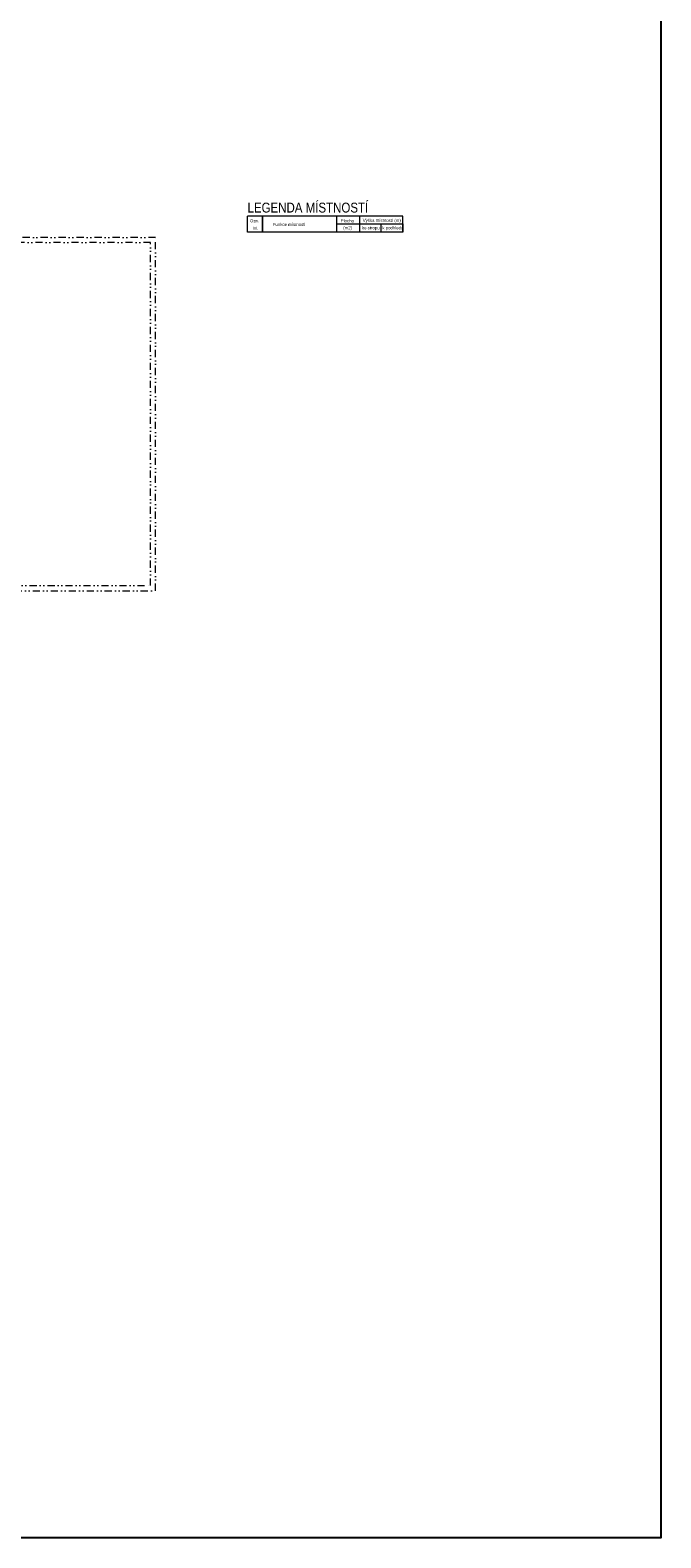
# Model space of a CAD drawing. Header units: millimetres. Extents: x 2424458 to 5109721, y -2781114 to -1335434.
# Tile 16 of 59: x 2499987 to 2522256, y -1449260 to -1395977. Entities that reach past the tile are written whole.
import ezdxf

# ---------------------------------------------------------------- set-up
doc = ezdxf.new("R2010")
doc.units = ezdxf.units.MM
doc.header["$LTSCALE"] = 20
doc.header["$MEASUREMENT"] = 0
doc.linetypes.add('DIVIDE', pattern=[31.75, 12.7, -6.35, 0, -6.35, 0, -6.35])
doc.layers.add('Slabá', color=7, linetype='Continuous')
doc.layers.add('slepak nový', color=252, linetype='Continuous')
doc.styles.add('ARIAL', font='ARIAL.TTF')

msp = doc.modelspace()

# ---------------------------------------------------------------- linework, layer by layer
at = {"layer": 'Slabá', "color": 1, "ltscale": 400}
msp.add_lwpolyline([(2424458.3, -1367879.2), (2522255.6, -1367879.2), (2522255.6, -1449259.6), (2424458.3, -1449259.6)], close=True, dxfattribs=at)
at = {"layer": 'slepak nový', "linetype": 'Continuous', "lineweight": 13}
for p, q in [((2507662.4, -1403113.6), (2507662.4, -1402556.6)), ((2513144.2, -1402556.6), (2507662.4, -1402556.6)), ((2508194, -1402556.6), (2508194, -1403113.6)), ((2508194, -1403113.6), (2508194, -1402556.6)), ((2510820.6, -1403113.6), (2510820.6, -1402556.6)), ((2510820.6, -1402821.8), (2513144.2, -1402821.8)), ((2511627.4, -1403113.6), (2511627.4, -1402556.6)), ((2512385.8, -1403113.6), (2512385.8, -1402821.8)), ((2513144.2, -1402821.8), (2513144.2, -1402556.6)), ((2513144.2, -1403113.6), (2513144.2, -1402556.6)), ((2513144.2, -1402821.8), (2513144.2, -1403113.6)), ((2513144.2, -1403113.6), (2507662.4, -1403113.6))]:
    msp.add_line(p, q, dxfattribs=at)
at = {"layer": 'slepak nový', "linetype": 'DIVIDE', "lineweight": 13}
for p, q in [((2504417.5, -1403303.5), (2497627.5, -1403303.5)), ((2504417.5, -1415788.5), (2504417.5, -1403303.5)), ((2504237.5, -1403483.5), (2497807.5, -1403483.5)), ((2504237.5, -1415608.5), (2504237.5, -1403483.5)), ((2489799.3, -1415608.5), (2504237.5, -1415608.5)), ((2488642.5, -1415788.5), (2504417.5, -1415788.5))]:
    msp.add_line(p, q, dxfattribs=at)

# ---------------------------------------------------------------- texts
at = {"layer": 'slepak nový', "linetype": 'Continuous', "lineweight": 70, "insert": (2507662.4, -1402428.2), "char_height": 350, "width": 4428.555, "attachment_point": 7, "style": 'ARIAL'}
msp.add_mtext('\\W0.83;LEGENDA MÍSTNOSTÍ', dxfattribs=at)
at = {"layer": 'slepak nový', "linetype": 'Continuous', "lineweight": 25, "char_height": 108.97, "style": 'ARIAL'}
for s, insert, width, attachment_point in [('\\W0.99;Ozn. ', (2507751.4, -1402768.8), 417.433, 7), ('\\W1.00;Funkce místnosti', (2509130.9, -1402846.9), 1207.851, 5), ('\\W1.00;Plocha', (2511185.4, -1402714.3), 523.287, 5), ('\\W1.00;(m2)', (2511197.5, -1402979.5), 368.671, 5), ('\\W1.00;ke stropu', (2512014.1, -1402979.5), 682.983, 5), ('\\W1.00;Výška místností (m)', (2512402.3, -1402714.3), 1400.279, 5), ('\\W0.91;k podhledu', (2512794.1, -1402979.5), 731.715, 5), ('\\W0.99;M. ', (2507945.2, -1402979.5), 264.585, 5)]:
    msp.add_mtext(s, dxfattribs=dict(at, insert=insert, width=width, attachment_point=attachment_point))

doc.saveas('drawing.dxf')
